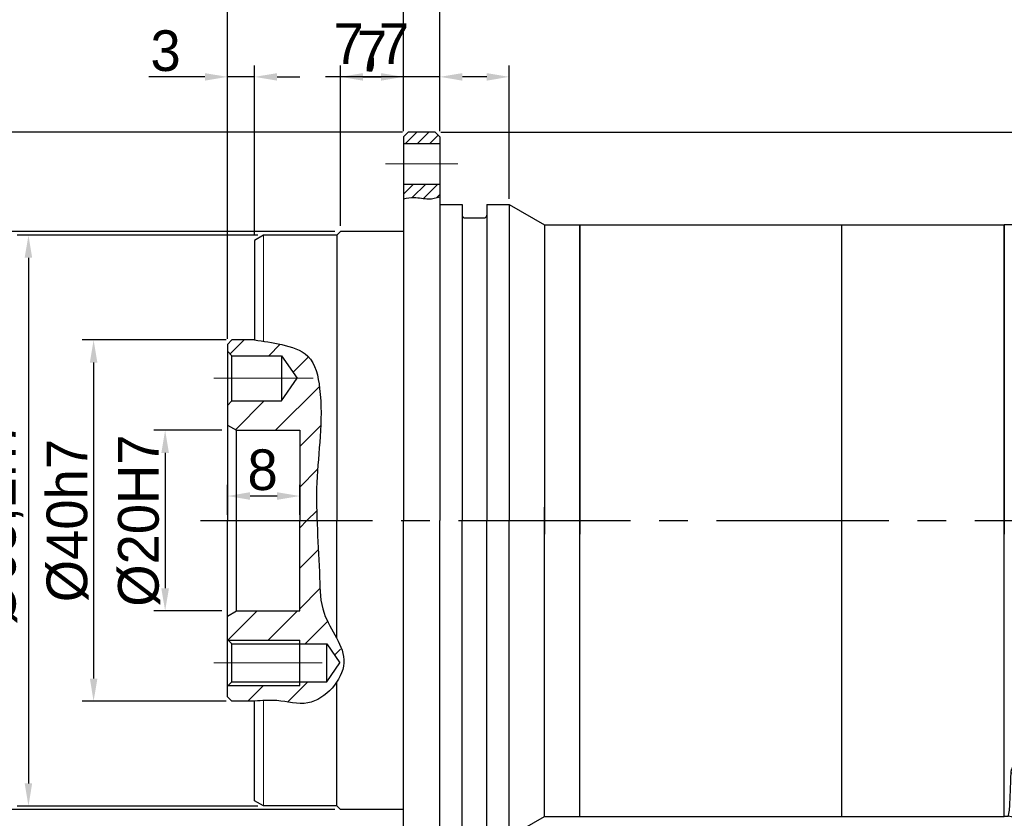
# Model space of a CAD drawing. Header units: millimetres. Extents: x 1376 to 1898, y 996 to 1363.
# Tile 10 of 13: x 1558 to 1667, y 1200 to 1288. Entities that reach past the tile are written whole.
import ezdxf

# ---------------------------------------------------------------- set-up
doc = ezdxf.new("R2010")
doc.units = ezdxf.units.MM
doc.header["$PDSIZE"] = -5
doc.linetypes.add('CENTER2', pattern=[28.575, 19.05, -3.175, 3.175, -3.175])
doc.linetypes.add('点画线', pattern=[18, 12, -2, 2, -2])
doc.layers.get('0').update_dxf_attribs({"lineweight": 18})
doc.layers.get('Defpoints').update_dxf_attribs({"lineweight": 18})
doc.layers.add('3中心线层', color=1, linetype='CENTER2')
for name, color, linetype, lineweight in [('7中心线层', 7, '点画线', 18), ('尺寸线', 7, 'Continuous', 18), ('尺寸线层', 3, 'Continuous', 18), ('标注线', 7, 'Continuous', 20), ('粗实线', 7, 'Continuous', 50), ('细实线', 7, 'Continuous', 18)]:
    doc.layers.add(name, color=color, linetype=linetype, lineweight=lineweight)
doc.styles.add('工程字', font='txt')
doc.dimstyles.new('副本 ISO-25', dxfattribs={"dimtxt": 4.5, "dimasz": 2.5, "dimexe": 1.25, "dimexo": 0.625, "dimtad": 1, "dimtxsty": '工程字', "dimcen": 2.5, "dimdle": 5, "dimadec": 0, "dimazin": 0, "dimtfac": 1, "dimtmove": 0, "dimatfit": 3, "dimfxl": 1, "dimtolj": 1, "dimarcsym": 0})
pattern_1 = [(45, (5.5422, 2.7197), (-2.245064, 2.245064), [])]

# ---------------------------------------------------------------- blocks, each defined once
blk = doc.blocks.new('*D72')
at = {"layer": 'Defpoints', "color": 0}
for p in [(1600.82, 1281.69), (1600.82, 1275.06), (1593.82, 1264.56)]:
    blk.add_point(p, dxfattribs=at)
at = {"layer": '尺寸线层', "color": 0, "lineweight": -2}
for p, q in [((1593.82, 1265.19), (1593.82, 1282.94)), ((1600.82, 1275.69), (1600.82, 1282.94)), ((1596.32, 1281.69), (1598.32, 1281.69))]:
    blk.add_line(p, q, dxfattribs=at)
at = {"layer": '尺寸线层', "color": 0}
for points in [[(1596.32, 1282.1), (1596.32, 1281.27), (1593.82, 1281.69)], [(1598.32, 1281.27), (1598.32, 1282.1), (1600.82, 1281.69)]]:
    blk.add_solid(points, dxfattribs=at)
at = {"layer": '尺寸线层', "color": 0, "insert": (1597.32, 1284.56), "char_height": 4.5, "attachment_point": 5, "style": '工程字'}
blk.add_mtext('\\A1;7', dxfattribs=at)
blk = doc.blocks.new('*D73')
at = {"layer": 'Defpoints', "color": 0}
for p in [(1581.32, 1281.69), (1584.32, 1263.59), (1581.32, 1252.06)]:
    blk.add_point(p, dxfattribs=at)
at = {"layer": '尺寸线层', "color": 0, "lineweight": -2}
for p, q in [((1581.32, 1252.69), (1581.32, 1282.94)), ((1584.32, 1264.21), (1584.32, 1282.94)), ((1578.82, 1281.69), (1572.63, 1281.69)), ((1584.32, 1281.69), (1581.32, 1281.69)), ((1586.82, 1281.69), (1589.32, 1281.69))]:
    blk.add_line(p, q, dxfattribs=at)
at = {"layer": '尺寸线层', "color": 0}
for points in [[(1578.82, 1281.27), (1578.82, 1282.1), (1581.32, 1281.69)], [(1586.82, 1282.1), (1586.82, 1281.27), (1584.32, 1281.69)]]:
    blk.add_solid(points, dxfattribs=at)
at = {"layer": '尺寸线层', "color": 0, "insert": (1574.47, 1284.56), "char_height": 4.5, "attachment_point": 5, "style": '工程字'}
blk.add_mtext('\\A1;3', dxfattribs=at)
blk = doc.blocks.new('*D74')
at = {"layer": 'Defpoints', "color": 0}
for p in [(1604.82, 1281.69), (1604.82, 1275.06), (1612.52, 1267.56)]:
    blk.add_point(p, dxfattribs=at)
at = {"layer": '尺寸线层', "color": 0, "lineweight": -2}
for p, q in [((1604.82, 1275.69), (1604.82, 1282.94)), ((1612.52, 1268.19), (1612.52, 1282.94)), ((1604.82, 1281.69), (1592.19, 1281.69)), ((1610.02, 1281.69), (1607.32, 1281.69))]:
    blk.add_line(p, q, dxfattribs=at)
at = {"layer": '尺寸线层', "color": 0}
for points in [[(1607.32, 1282.1), (1607.32, 1281.27), (1604.82, 1281.69)], [(1610.02, 1281.27), (1610.02, 1282.1), (1612.52, 1281.69)]]:
    blk.add_solid(points, dxfattribs=at)
at = {"layer": '尺寸线层', "color": 0, "insert": (1597.25, 1284.94), "char_height": 4.5, "attachment_point": 5, "style": '工程字'}
blk.add_mtext('\\A1;7,7', dxfattribs=at)
blk = doc.blocks.new('*D75')
at = {"layer": 'Defpoints', "color": 0}
for p in [(1600.82, 1291.69), (1600.82, 1275.06), (1604.82, 1275.06)]:
    blk.add_point(p, dxfattribs=at)
at = {"layer": '尺寸线层', "color": 0, "lineweight": -2}
for p, q in [((1600.82, 1275.69), (1600.82, 1292.94)), ((1604.82, 1275.69), (1604.82, 1292.94)), ((1598.32, 1291.69), (1595.82, 1291.69)), ((1604.82, 1291.69), (1600.82, 1291.69)), ((1607.32, 1291.69), (1609.82, 1291.69))]:
    blk.add_line(p, q, dxfattribs=at)
at = {"layer": '尺寸线层', "color": 0}
for points in [[(1598.32, 1291.27), (1598.32, 1292.11), (1600.82, 1291.69)], [(1607.32, 1292.11), (1607.32, 1291.27), (1604.82, 1291.69)]]:
    blk.add_solid(points, dxfattribs=at)
at = {"layer": '尺寸线层', "color": 0, "insert": (1602.82, 1294.57), "char_height": 4.5, "attachment_point": 5, "style": '工程字'}
blk.add_mtext('\\A1;4', dxfattribs=at)
blk = doc.blocks.new('*D76')
at = {"layer": 'Defpoints', "color": 0}
for p in [(1581.32, 1291.69), (1600.82, 1275.06), (1581.32, 1252.06)]:
    blk.add_point(p, dxfattribs=at)
at = {"layer": '尺寸线层', "color": 0, "lineweight": -2}
for p, q in [((1581.32, 1252.69), (1581.32, 1292.94)), ((1600.82, 1275.69), (1600.82, 1292.94)), ((1598.32, 1291.69), (1583.82, 1291.69))]:
    blk.add_line(p, q, dxfattribs=at)
at = {"layer": '尺寸线层', "color": 0}
for points in [[(1583.82, 1292.11), (1583.82, 1291.27), (1581.32, 1291.69)], [(1598.32, 1291.27), (1598.32, 1292.11), (1600.82, 1291.69)]]:
    blk.add_solid(points, dxfattribs=at)
at = {"layer": '尺寸线层', "color": 0, "insert": (1591.07, 1294.94), "char_height": 4.5, "attachment_point": 5, "style": '工程字'}
blk.add_mtext('\\A1;19,5', dxfattribs=at)
blk = doc.blocks.new('*D77')
at = {"layer": 'Defpoints', "color": 0}
for p in [(1604.32, 1275.56), (1758.48, 1275.56), (1728.82, 1155.06)]:
    blk.add_point(p, dxfattribs=at)
at = {"layer": '尺寸线层', "color": 0, "lineweight": -2}
for p, q in [((1604.94, 1275.56), (1759.73, 1275.56)), ((1758.48, 1157.56), (1758.48, 1273.06)), ((1729.44, 1155.06), (1759.73, 1155.06))]:
    blk.add_line(p, q, dxfattribs=at)
at = {"layer": '尺寸线层', "color": 0}
for points in [[(1758.9, 1273.06), (1758.06, 1273.06), (1758.48, 1275.56)], [(1758.06, 1157.56), (1758.9, 1157.56), (1758.48, 1155.06)]]:
    blk.add_solid(points, dxfattribs=at)
at = {"layer": '尺寸线层', "color": 0, "insert": (1755.23, 1211.06), "char_height": 4.5, "attachment_point": 5, "rotation": 90, "style": '工程字'}
blk.add_mtext('\\A1;120,5', dxfattribs=at)
blk = doc.blocks.new('*D79')
at = {"layer": 'Defpoints', "color": 0}
for p in [(1604.82, 1291.69), (1604.82, 1275.06), (1699.32, 1232.56)]:
    blk.add_point(p, dxfattribs=at)
at = {"layer": '尺寸线层', "color": 0, "lineweight": -2}
for p, q in [((1604.82, 1275.69), (1604.82, 1292.94)), ((1699.32, 1233.19), (1699.32, 1292.94)), ((1696.82, 1291.69), (1607.32, 1291.69))]:
    blk.add_line(p, q, dxfattribs=at)
at = {"layer": '尺寸线层', "color": 0}
for points in [[(1607.32, 1292.11), (1607.32, 1291.27), (1604.82, 1291.69)], [(1696.82, 1291.27), (1696.82, 1292.11), (1699.32, 1291.69)]]:
    blk.add_solid(points, dxfattribs=at)
at = {"layer": '尺寸线层', "color": 0, "insert": (1652.07, 1294.94), "char_height": 4.5, "attachment_point": 5, "style": '工程字'}
blk.add_mtext('\\A1;94,5', dxfattribs=at)
blk = doc.blocks.new('*D80')
at = {"layer": 'Defpoints', "color": 0}
for p in [(1581.32, 1300.08), (1581.32, 1252.06), (1729.32, 1212.03)]:
    blk.add_point(p, dxfattribs=at)
at = {"layer": '尺寸线层', "color": 0, "lineweight": -2}
for p, q in [((1581.32, 1252.69), (1581.32, 1301.33)), ((1729.32, 1212.66), (1729.32, 1301.33)), ((1726.82, 1300.08), (1583.82, 1300.08))]:
    blk.add_line(p, q, dxfattribs=at)
at = {"layer": '尺寸线层', "color": 0}
for points in [[(1583.82, 1300.49), (1583.82, 1299.66), (1581.32, 1300.08)], [(1726.82, 1299.66), (1726.82, 1300.49), (1729.32, 1300.08)]]:
    blk.add_solid(points, dxfattribs=at)
at = {"layer": '尺寸线层', "color": 0, "insert": (1655.32, 1302.95), "char_height": 4.5, "attachment_point": 5, "style": '工程字'}
blk.add_mtext('\\A1;148', dxfattribs=at)
blk = doc.blocks.new('*D85')
at = {"layer": 'Defpoints', "color": 0}
for p in [(1581.32, 1242.56), (1574.42, 1222.56), (1581.32, 1222.56)]:
    blk.add_point(p, dxfattribs=at)
at = {"layer": '尺寸线层', "color": 0, "lineweight": -2}
for p, q in [((1580.69, 1242.56), (1573.17, 1242.56)), ((1574.42, 1240.06), (1574.42, 1225.06)), ((1580.69, 1222.56), (1573.17, 1222.56))]:
    blk.add_line(p, q, dxfattribs=at)
at = {"layer": '尺寸线层', "color": 0}
for points in [[(1574.84, 1240.06), (1574, 1240.06), (1574.42, 1242.56)], [(1574, 1225.06), (1574.84, 1225.06), (1574.42, 1222.56)]]:
    blk.add_solid(points, dxfattribs=at)
at = {"layer": '尺寸线层', "color": 0, "insert": (1571.54, 1232.56), "char_height": 4.5, "attachment_point": 5, "rotation": 90, "style": '工程字'}
blk.add_mtext('\\A1;%%C20H7', dxfattribs=at)
blk = doc.blocks.new('*D86')
at = {"layer": 'Defpoints', "color": 0}
for p in [(1581.32, 1235.28), (1581.32, 1232.56), (1589.32, 1232.56)]:
    blk.add_point(p, dxfattribs=at)
at = {"layer": '尺寸线层', "color": 0, "lineweight": -2}
for p, q in [((1581.32, 1233.19), (1581.32, 1236.53)), ((1589.32, 1233.19), (1589.32, 1236.53)), ((1586.82, 1235.28), (1583.82, 1235.28))]:
    blk.add_line(p, q, dxfattribs=at)
at = {"layer": '尺寸线层', "color": 0}
for points in [[(1583.82, 1235.7), (1583.82, 1234.86), (1581.32, 1235.28)], [(1586.82, 1234.86), (1586.82, 1235.7), (1589.32, 1235.28)]]:
    blk.add_solid(points, dxfattribs=at)
at = {"layer": '尺寸线层', "color": 0, "insert": (1585.21, 1238.16), "char_height": 4.5, "attachment_point": 5, "style": '工程字'}
blk.add_mtext('\\A1;8', dxfattribs=at)
blk = doc.blocks.new('*D87')
at = {"layer": 'Defpoints', "color": 0}
for p in [(1581.82, 1252.56), (1566.5, 1212.56), (1581.82, 1212.56)]:
    blk.add_point(p, dxfattribs=at)
at = {"layer": '尺寸线层', "color": 0, "lineweight": -2}
for p, q in [((1581.19, 1252.56), (1565.25, 1252.56)), ((1566.5, 1250.06), (1566.5, 1215.06)), ((1581.19, 1212.56), (1565.25, 1212.56))]:
    blk.add_line(p, q, dxfattribs=at)
at = {"layer": '尺寸线层', "color": 0}
for points in [[(1566.92, 1250.06), (1566.09, 1250.06), (1566.5, 1252.56)], [(1566.09, 1215.06), (1566.92, 1215.06), (1566.5, 1212.56)]]:
    blk.add_solid(points, dxfattribs=at)
at = {"layer": '尺寸线层', "color": 0, "insert": (1563.63, 1232.56), "char_height": 4.5, "attachment_point": 5, "rotation": 90, "style": '工程字'}
blk.add_mtext('\\A1;%%C40h7', dxfattribs=at)
blk = doc.blocks.new('*D88')
at = {"layer": 'Defpoints', "color": 0}
for p in [(1593.82, 1264.56), (1551.25, 1200.56), (1593.82, 1200.56)]:
    blk.add_point(p, dxfattribs=at)
at = {"layer": '尺寸线层', "color": 0, "lineweight": -2}
for p, q in [((1593.19, 1264.56), (1550, 1264.56)), ((1551.25, 1262.06), (1551.25, 1203.06)), ((1593.19, 1200.56), (1550, 1200.56))]:
    blk.add_line(p, q, dxfattribs=at)
at = {"layer": '尺寸线层', "color": 0}
for points in [[(1551.66, 1262.06), (1550.83, 1262.06), (1551.25, 1264.56)], [(1550.83, 1203.06), (1551.66, 1203.06), (1551.25, 1200.56)]]:
    blk.add_solid(points, dxfattribs=at)
at = {"layer": '尺寸线层', "color": 0, "insert": (1548.37, 1232.56), "char_height": 4.5, "attachment_point": 5, "rotation": 90, "style": '工程字'}
blk.add_mtext('\\A1;%%C64h7', dxfattribs=at)
blk = doc.blocks.new('*D89')
at = {"layer": 'Defpoints', "color": 0}
for p in [(1543.82, 1275.56), (1601.32, 1275.56), (1601.32, 1189.56)]:
    blk.add_point(p, dxfattribs=at)
at = {"layer": '尺寸线层', "color": 0, "lineweight": -2}
for p, q in [((1600.69, 1275.56), (1542.57, 1275.56)), ((1543.82, 1192.06), (1543.82, 1273.06)), ((1600.69, 1189.56), (1542.57, 1189.56))]:
    blk.add_line(p, q, dxfattribs=at)
at = {"layer": '尺寸线层', "color": 0}
for points in [[(1544.24, 1273.06), (1543.41, 1273.06), (1543.82, 1275.56)], [(1543.41, 1192.06), (1544.24, 1192.06), (1543.82, 1189.56)]]:
    blk.add_solid(points, dxfattribs=at)
at = {"layer": '尺寸线层', "color": 0, "insert": (1540.95, 1232.19), "char_height": 4.5, "attachment_point": 5, "rotation": 90, "style": '工程字'}
blk.add_mtext('\\A1;%%C86', dxfattribs=at)
blk = doc.blocks.new('*D90')
at = {"layer": 'Defpoints', "color": 0}
for p in [(1585.32, 1264.16), (1559.29, 1200.96), (1585.32, 1200.96)]:
    blk.add_point(p, dxfattribs=at)
at = {"layer": '尺寸线层', "color": 0, "lineweight": -2}
for p, q in [((1584.69, 1264.16), (1558.04, 1264.16)), ((1559.29, 1261.66), (1559.29, 1203.46)), ((1584.69, 1200.96), (1558.04, 1200.96))]:
    blk.add_line(p, q, dxfattribs=at)
at = {"layer": '尺寸线层', "color": 0}
for points in [[(1559.7, 1261.66), (1558.87, 1261.66), (1559.29, 1264.16)], [(1558.87, 1203.46), (1559.7, 1203.46), (1559.29, 1200.96)]]:
    blk.add_solid(points, dxfattribs=at)
at = {"layer": '尺寸线层', "color": 0, "insert": (1556.04, 1232.56), "char_height": 4.5, "attachment_point": 5, "rotation": 90, "style": '工程字'}
blk.add_mtext('\\A1;%%C63,2h7', dxfattribs=at)
blk = doc.blocks.new('D64')
at = {"linetype": 'Continuous', "lineweight": 30}
for p, q in [((25.36, 62.28), (6.49, 62.28)), ((5.5, 62.01), (3.83, 61.04)), ((2.83, 60.78), (-2.64, 60.78)), ((-2.64, 28.03), (-2.64, 60.78)), ((26.36, 49.53), (26.36, 53.03)), ((29.36, 49.03), (26.86, 49.03)), ((-2.64, -4.72), (-2.64, 28.03)), ((50.36, 9), (50.36, 28.03)), ((50.86, 8.5), (58.36, 8.5)), ((59.36, -8.47), (59.36, 7.5)), ((-2.64, -4.72), (-2.2, -4.72)), ((-0.64, -8.47), (-0.64, -6.47)), ((-0.32, -8.47), (-0.64, -8.47)), ((0, -8.47), (-0.32, -8.47)), ((10.84, -8.47), (0, -8.47)), ((11.9, -8.47), (10.84, -8.47)), ((46.83, -8.47), (11.9, -8.47)), ((47.88, -8.47), (46.83, -8.47)), ((58.73, -8.47), (47.88, -8.47)), ((59.05, -8.47), (58.73, -8.47)), ((59.36, -8.47), (59.05, -8.47))]:
    blk.add_line(p, q, dxfattribs=at)
at = {"linetype": 'Continuous', "lineweight": 25}
for p, q in [((6.49, 7.58), (6.49, 62.28)), ((26.36, 61.03), (26.36, 61.28)), ((2.83, 60.78), (2.83, 5.7)), ((25.99, 15.22), (25.99, 28.03)), ((11.9, 11.93), (24.85, 11.93)), ((11.9, 11), (11.9, 11.93)), ((11.9, 11), (24.86, 11)), ((11.9, -8.47), (11.9, 11)), ((24.86, 11), (25.86, 11)), ((25.86, 11), (25.86, 8.99)), ((25.99, 9.12), (25.99, 11.83)), ((10.84, 9.91), (10.84, -8.47)), ((25.86, 8.99), (25.99, 9.12)), ((26.99, 8.12), (26.86, 7.99)), ((26.86, 7.99), (46.83, 7.99)), ((29.36, 8.12), (26.99, 8.12)), ((29.36, 8.12), (29.36, 8.62)), ((46.83, 6.99), (46.83, 7.99)), ((58.05, 8.18), (58.36, 8.5)), ((46.83, 6.99), (46.83, -8.47)), ((47.88, 6.99), (47.88, -8.47)), ((59.36, 7.5), (59.05, 7.18)), ((59.05, -1.12), (59.05, 7.18)), ((0, 0), (0, -8.47)), ((-0.32, -1.39), (-0.32, -8.47)), ((59.05, -8.47), (59.05, -1.12))]:
    blk.add_line(p, q, dxfattribs=at)
at = {"linetype": 'Continuous', "lineweight": 25, "flags": 128}
for points in [[(24.85, 11.93), (25.04, 11.94), (25.23, 11.97), (25.4, 12.01), (25.55, 12.07), (25.68, 12.14), (25.77, 12.22), (25.83, 12.31), (25.85, 12.4)], [(47.88, 6.99), (47.87, 7.19), (47.84, 7.37), (47.79, 7.54), (47.73, 7.7), (47.65, 7.82), (47.56, 7.91), (47.46, 7.97), (47.35, 7.99)]]:
    blk.add_lwpolyline(points, dxfattribs=at)
at = {"linetype": 'Continuous', "lineweight": 30}
for centre, radius, start, end in [((6.49, 60.29), 1.99, 90, 120), ((2.83, 62.76), 1.99, 270, 299.9873), ((29.36, 28.03), 21, 0, 90)]:
    blk.add_arc(centre, radius, start, end, dxfattribs=at)
at = {"linetype": 'Continuous', "lineweight": 25}
blk.add_arc((58.05, 7.18), 1, 0.0209, 89.9797, dxfattribs=at)
at = {"linetype": 'Continuous', "lineweight": 30}
for centre, major_axis, ratio, start_param, end_param in [((26.36, 57.03), (0, 4), 0.017455, 0, 3.141593), ((58.36, 7.5), (0.707, 0.707), 0.999695, 5.497939, 7.068431)]:
    blk.add_ellipse(centre, major_axis=major_axis, ratio=ratio, start_param=start_param, end_param=end_param, dxfattribs=at)
at = {"linetype": 'Continuous', "lineweight": 25}
for centre, major_axis, start_param, end_param in [((26.36, 28.03), (0, 21.5), 0.000406, 1.570796), ((25.93, 13.53), (0, 4), 5.149766, 10.558197), ((25.81, 11), (0, 2.99), 4.712389, 5.201566), ((29.36, 8.5), (21.5, 0), 4.712389, 6.282779), ((46.83, 8.01), (0.988, 0), 4.712389, 5.269966), ((29.36, 8.5), (34, 0), 5.269966, 5.707865), ((57.06, 8.18), (0.988, 0), 5.706902, 6.266003)]:
    blk.add_ellipse(centre, major_axis=major_axis, ratio=0.017455, start_param=start_param, end_param=end_param, dxfattribs=at)
blk.add_ellipse((25.93, 42.53), major_axis=(0, 4), ratio=0.017455, dxfattribs=at)
at = {"linetype": 'Continuous', "lineweight": 30}
for points, knots in [([(25.36, 62.28), (25.4, 62.27), (25.47, 62.27), (25.57, 62.26), (25.68, 62.23), (25.79, 62.18), (25.89, 62.13), (25.98, 62.06), (26.09, 61.97), (26.2, 61.84), (26.29, 61.67), (26.35, 61.48), (26.36, 61.34), (26.36, 61.28)], [0, 0, 0, 0, 0.065607, 0.133699, 0.204011, 0.276206, 0.349882, 0.42458, 0.499802, 0.61623, 0.740498, 0.8696, 1, 1, 1, 1]), ([(26.86, 49.03), (26.84, 49.03), (26.79, 49.03), (26.73, 49.04), (26.67, 49.06), (26.62, 49.09), (26.58, 49.11), (26.55, 49.13), (26.53, 49.15), (26.52, 49.16), (26.48, 49.2), (26.42, 49.28), (26.37, 49.4), (26.37, 49.48), (26.36, 49.53)], [0, 0, 0, 0, 0.093918, 0.181291, 0.260181, 0.329119, 0.387102, 0.43352, 0.46805, 0.490553, 0.500987, 0.673892, 0.841975, 1, 1, 1, 1]), ([(50.86, 8.5), (50.84, 8.5), (50.8, 8.5), (50.74, 8.51), (50.68, 8.53), (50.62, 8.56), (50.56, 8.6), (50.5, 8.65), (50.4, 8.77), (50.38, 8.9), (50.36, 9)], [0, 0, 0, 0, 0.077913, 0.1589, 0.242459, 0.327974, 0.414729, 0.501941, 0.643652, 1, 1, 1, 1]), ([(-0.91, -5.46), (-1.04, -5.24), (-1.23, -5.05), (-1.69, -4.79), (-1.95, -4.72), (-2.2, -4.72)], [0, 0, 0, 0, 0.5, 0.5, 1, 1, 1, 1]), ([(-0.64, -6.47), (-0.64, -6.31), (-0.66, -6.14), (-0.75, -5.79), (-0.82, -5.62), (-0.91, -5.46)], [0, 0, 0, 0, 0.5, 0.5, 1, 1, 1, 1])]:
    blk.add_open_spline(points, degree=3, knots=knots, dxfattribs=at)
at = {"linetype": 'Continuous', "lineweight": 25}
for points, knots in [([(3.83, 5.89), (3.83, 8.24), (3.83, 10.9), (3.83, 16.62), (3.83, 19.68), (3.83, 25.95), (3.83, 29.15), (3.83, 35.44), (3.83, 38.53), (3.83, 44.33), (3.83, 47.04), (3.83, 51.87), (3.83, 53.98), (3.83, 57.44), (3.83, 58.78), (3.83, 60.58), (3.83, 61.04), (3.83, 61.04)], [0, 0, 0, 0, 0.125, 0.125, 0.25, 0.25, 0.375, 0.375, 0.5, 0.5, 0.625, 0.625, 0.75, 0.75, 0.875, 0.875, 1, 1, 1, 1]), ([(5.5, 62.01), (5.5, 62.01), (5.5, 62.01), (5.5, 61.99), (5.5, 61.97), (5.5, 61.93), (5.5, 61.89), (5.5, 61.83), (5.5, 61.77), (5.5, 61.69), (5.5, 61.61), (5.5, 61.51), (5.5, 61.41), (5.5, 61.29), (5.5, 61.17), (5.5, 61.03), (5.5, 60.89), (5.5, 60.74), (5.5, 60.57), (5.5, 60.4), (5.5, 60.22), (5.5, 60.03), (5.5, 59.82), (5.5, 59.61), (5.5, 59.39), (5.5, 59.16), (5.5, 58.93), (5.5, 58.68), (5.5, 58.42), (5.5, 58.16), (5.5, 57.88), (5.5, 57.6), (5.5, 57.31), (5.5, 57.01), (5.5, 56.7), (5.5, 56.38), (5.5, 56.05), (5.5, 55.72), (5.5, 55.38), (5.5, 55.03), (5.5, 54.67), (5.5, 54.3), (5.5, 53.93), (5.5, 53.54), (5.5, 53.16), (5.5, 52.76), (5.5, 52.35), (5.5, 51.94), (5.5, 51.53), (5.5, 51.1), (5.5, 50.67), (5.5, 50.23), (5.5, 49.78), (5.5, 49.33), (5.5, 48.88), (5.5, 48.41), (5.5, 47.94), (5.5, 47.47), (5.5, 46.98), (5.5, 46.5), (5.5, 46), (5.5, 45.51), (5.5, 45), (5.5, 44.49), (5.5, 43.98), (5.5, 43.46), (5.5, 42.94), (5.5, 42.26), (5.5, 41.41), (5.5, 40.39), (5.5, 39.36), (5.5, 38.32), (5.5, 37.26), (5.5, 36.2), (5.5, 35.13), (5.5, 34.05), (5.5, 32.96), (5.5, 31.87), (5.5, 30.77), (5.5, 29.67), (5.5, 28.57), (5.5, 27.47), (5.5, 26.37), (5.5, 25.27), (5.5, 24.18), (5.5, 23.09), (5.5, 22), (5.5, 20.92), (5.5, 19.85), (5.5, 18.78), (5.5, 17.73), (5.5, 16.69), (5.5, 15.65), (5.5, 14.63), (5.5, 13.63), (5.5, 12.64), (5.5, 11.67), (5.5, 10.71), (5.5, 9.77), (5.5, 8.85), (5.5, 7.96), (5.5, 7.08), (5.5, 6.51), (5.5, 6.23)], [0, 0, 0, 0, 0.007576, 0.015152, 0.022728, 0.030304, 0.037879, 0.045455, 0.053031, 0.060607, 0.068183, 0.075759, 0.083335, 0.090911, 0.098486, 0.106062, 0.113638, 0.121214, 0.12879, 0.136366, 0.143942, 0.151518, 0.159093, 0.166669, 0.174245, 0.181821, 0.189397, 0.196973, 0.204549, 0.212125, 0.2197, 0.227276, 0.234852, 0.242428, 0.250004, 0.25758, 0.265156, 0.272732, 0.280307, 0.287883, 0.295459, 0.303035, 0.310611, 0.318187, 0.325763, 0.333339, 0.340914, 0.34849, 0.356066, 0.363642, 0.371218, 0.378794, 0.38637, 0.393946, 0.401521, 0.409097, 0.416673, 0.424249, 0.431825, 0.439401, 0.446977, 0.454553, 0.462128, 0.469704, 0.47728, 0.484856, 0.492432, 0.500008, 0.514293, 0.528579, 0.542864, 0.55715, 0.571435, 0.585721, 0.600006, 0.614292, 0.628577, 0.642863, 0.657148, 0.671434, 0.685719, 0.700005, 0.71429, 0.728576, 0.742861, 0.757147, 0.771432, 0.785718, 0.800003, 0.814289, 0.828574, 0.84286, 0.857145, 0.871431, 0.885716, 0.900002, 0.914287, 0.928573, 0.942858, 0.957144, 0.971429, 0.985715, 1, 1, 1, 1]), ([(26.36, 61.28), (26.36, 61.28), (26.35, 61.27), (26.35, 61.26), (26.34, 61.24), (26.33, 61.21), (26.32, 61.17), (26.31, 61.12), (26.3, 61.07), (26.28, 60.94), (26.25, 60.68), (26.22, 60.21), (26.18, 59.59), (26.13, 58.61), (26.08, 57.05), (26.01, 54.7), (25.96, 51.91), (25.91, 48.73), (25.87, 45.2), (25.83, 41.39), (25.81, 37.35), (25.79, 33.16), (25.78, 28.89), (25.78, 25.32), (25.79, 22.49), (25.8, 20.39), (25.81, 18.32), (25.82, 16.63), (25.83, 15.3), (25.84, 14.32), (25.84, 13.35), (25.85, 12.72), (25.85, 12.4)], [0, 0, 0, 0, 0.007823, 0.01564, 0.023454, 0.031265, 0.039077, 0.046892, 0.05471, 0.062535, 0.093793, 0.125059, 0.156317, 0.187583, 0.250074, 0.312564, 0.375052, 0.437539, 0.500025, 0.56251, 0.624994, 0.687477, 0.74996, 0.812443, 0.843697, 0.874959, 0.906213, 0.937475, 0.953113, 0.968735, 0.984359, 1, 1, 1, 1]), ([(25.99, 15.22), (25.99, 15.18), (25.99, 15.09), (26, 14.96), (26.02, 14.82), (26.04, 14.68), (26.06, 14.54), (26.1, 14.29), (26.15, 13.95), (26.18, 13.52), (26.15, 13.09), (26.09, 12.71), (26.04, 12.37), (26, 12.1), (25.99, 11.92), (25.99, 11.83)], [0, 0, 0, 0, 0.040755, 0.081897, 0.123461, 0.165483, 0.207997, 0.251035, 0.383966, 0.501369, 0.618401, 0.750462, 0.835256, 0.918346, 1, 1, 1, 1]), ([(6.49, 7.58), (6.64, 7.72), (6.92, 8.01), (7.36, 8.45), (7.82, 8.9), (8.29, 9.38), (8.78, 9.87), (9.28, 10.38), (9.62, 10.73), (9.79, 10.9)], [0, 0, 0, 0, 0.130778, 0.265579, 0.404405, 0.547258, 0.69414, 0.845054, 1, 1, 1, 1]), ([(9.79, 10.9), (9.84, 10.95), (9.93, 11.05), (10.09, 11.18), (10.24, 11.31), (10.39, 11.42), (10.55, 11.52), (10.73, 11.63), (10.94, 11.73), (11.18, 11.82), (11.42, 11.88), (11.66, 11.92), (11.82, 11.93), (11.9, 11.93)], [0, 0, 0, 0, 0.089644, 0.176213, 0.259904, 0.340931, 0.419533, 0.495971, 0.603505, 0.706475, 0.806024, 0.903416, 1, 1, 1, 1]), ([(9.79, 10.9), (9.98, 10.77), (10.17, 10.61), (10.54, 10.27), (10.7, 10.09), (10.84, 9.91)], [0, 0, 0, 0, 0.5, 0.5, 1, 1, 1, 1]), ([(11.9, 11), (11.88, 11), (11.83, 11), (11.77, 10.98), (11.7, 10.96), (11.63, 10.93), (11.57, 10.89), (11.5, 10.85), (11.43, 10.79), (11.37, 10.73), (11.27, 10.62), (11.14, 10.45), (10.98, 10.2), (10.89, 10.01), (10.84, 9.91)], [0, 0, 0, 0, 0.040766, 0.082342, 0.125323, 0.170248, 0.217591, 0.267757, 0.321087, 0.377865, 0.438325, 0.59803, 0.784876, 1, 1, 1, 1]), ([(10.84, 9.91), (10.69, 9.73), (10.39, 9.39), (9.93, 8.87), (9.48, 8.37), (9.04, 7.86), (8.6, 7.37), (8.16, 6.88), (7.87, 6.55), (7.72, 6.39)], [0, 0, 0, 0, 0.144654, 0.288698, 0.432138, 0.574981, 0.717234, 0.858905, 1, 1, 1, 1]), ([(25.86, 8.99), (25.86, 8.96), (25.86, 8.89), (25.88, 8.8), (25.9, 8.7), (25.93, 8.61), (25.97, 8.52), (26.02, 8.43), (26.08, 8.36), (26.15, 8.28), (26.22, 8.22), (26.3, 8.16), (26.39, 8.11), (26.47, 8.07), (26.57, 8.03), (26.66, 8.01), (26.76, 7.99), (26.82, 7.99), (26.86, 7.99)], [0, 0, 0, 0, 0.062521, 0.125033, 0.187539, 0.250038, 0.312533, 0.375024, 0.437512, 0.5, 0.562488, 0.624976, 0.687467, 0.749962, 0.812461, 0.874967, 0.937479, 1, 1, 1, 1]), ([(26.99, 8.12), (26.73, 8.12), (26.47, 8.23), (26.1, 8.6), (25.99, 8.86), (25.99, 9.12)], [0, 0, 0, 0, 0.5, 0.5, 1, 1, 1, 1]), ([(6.49, 7.58), (6.72, 7.44), (6.96, 7.26), (7.39, 6.84), (7.58, 6.61), (7.72, 6.39)], [0, 0, 0, 0, 0.5, 0.5, 1, 1, 1, 1]), ([(-1.29, 1.32), (-1.2, 1.42), (-1.01, 1.62), (-0.71, 1.93), (-0.4, 2.26), (-0.08, 2.59), (0.25, 2.94), (0.59, 3.3), (0.94, 3.67), (1.3, 4.05), (1.67, 4.45), (2.05, 4.85), (2.43, 5.27), (2.7, 5.56), (2.83, 5.7)], [0, 0, 0, 0, 0.075346, 0.152128, 0.230351, 0.31002, 0.391142, 0.473719, 0.557757, 0.64326, 0.730232, 0.818677, 0.908599, 1, 1, 1, 1]), ([(2.83, 5.7), (2.87, 5.72), (2.96, 5.74), (3.1, 5.78), (3.26, 5.82), (3.44, 5.85), (3.63, 5.88), (3.76, 5.88), (3.83, 5.89)], [0, 0, 0, 0, 0.114429, 0.249717, 0.405886, 0.582962, 0.780983, 1, 1, 1, 1]), ([(2.83, 5.7), (2.87, 5.69), (2.94, 5.66), (3.03, 5.61), (3.12, 5.56), (3.2, 5.52), (3.27, 5.47), (3.33, 5.43), (3.38, 5.39), (3.47, 5.32), (3.6, 5.21), (3.76, 5.05), (3.84, 4.94), (3.88, 4.88)], [0, 0, 0, 0, 0.087363, 0.168399, 0.242661, 0.30982, 0.36965, 0.42201, 0.466822, 0.504056, 0.673059, 0.83898, 1, 1, 1, 1]), ([(3.83, 5.89), (3.96, 5.92), (4.23, 5.98), (4.65, 6.07), (5.07, 6.15), (5.36, 6.2), (5.5, 6.23)], [0, 0, 0, 0, 0.251554, 0.502005, 0.751451, 1, 1, 1, 1]), ([(3.83, 5.89), (3.86, 5.74), (3.88, 5.58), (3.9, 5.24), (3.9, 5.06), (3.88, 4.88)], [0, 0, 0, 0, 0.5, 0.5, 1, 1, 1, 1]), ([(5.5, 6.23), (5.59, 6.07), (5.67, 5.89), (5.78, 5.51), (5.82, 5.31), (5.84, 5.12)], [0, 0, 0, 0, 0.5, 0.5, 1, 1, 1, 1]), ([(7.72, 6.39), (7.66, 6.33), (7.55, 6.2), (7.34, 5.99), (7.15, 5.82), (6.97, 5.68), (6.8, 5.55), (6.59, 5.41), (6.34, 5.28), (6.09, 5.18), (5.92, 5.14), (5.84, 5.12)], [0, 0, 0, 0, 0.107061, 0.210621, 0.356254, 0.427351, 0.502144, 0.633578, 0.759733, 0.881532, 1, 1, 1, 1]), ([(3.93, 4.63), (3.81, 4.49), (3.57, 4.2), (3.22, 3.78), (2.87, 3.36), (2.53, 2.96), (2.19, 2.56), (1.86, 2.17), (1.53, 1.79), (1.21, 1.41), (0.9, 1.05), (0.59, 0.69), (0.29, 0.34), (0.1, 0.11), (0, 0)], [0, 0, 0, 0, 0.086438, 0.172282, 0.25754, 0.342222, 0.426334, 0.509888, 0.592892, 0.675356, 0.757288, 0.8387, 0.9196, 1, 1, 1, 1]), ([(3.87, 4.86), (3.86, 4.85), (3.85, 4.83), (3.83, 4.82), (3.83, 4.81)], [0, 0, 0, 0, 0.481774, 1, 1, 1, 1]), ([(5.84, 5.12), (5.74, 5.1), (5.53, 5.06), (5.21, 4.99), (4.89, 4.91), (4.57, 4.82), (4.25, 4.73), (4.04, 4.67), (3.93, 4.63)], [0, 0, 0, 0, 0.157533, 0.31869, 0.483494, 0.651967, 0.824129, 1, 1, 1, 1]), ([(-1.89, 0.1), (-1.88, 0.13), (-1.88, 0.2), (-1.86, 0.3), (-1.84, 0.4), (-1.81, 0.5), (-1.77, 0.61), (-1.71, 0.74), (-1.62, 0.92), (-1.47, 1.12), (-1.35, 1.25), (-1.29, 1.32)], [0, 0, 0, 0, 0.083134, 0.166095, 0.249025, 0.332062, 0.415344, 0.499011, 0.66651, 0.833133, 1, 1, 1, 1]), ([(-1.29, 1.32), (-1.08, 1.25), (-0.85, 1.13), (-0.45, 0.8), (-0.28, 0.6), (-0.17, 0.39)], [0, 0, 0, 0, 0.5, 0.5, 1, 1, 1, 1]), ([(-2.2, -4.72), (-2.15, -4.72), (-2.09, -4.31), (-1.99, -2.68), (-1.94, -1.47), (-1.89, 0.1)], [0, 0, 0, 0, 0.5, 0.5, 1, 1, 1, 1]), ([(-1.89, 0.1), (-1.64, 0.1), (-1.38, 0.04), (-0.92, -0.18), (-0.73, -0.35), (-0.61, -0.53)], [0, 0, 0, 0, 0.5, 0.5, 1, 1, 1, 1]), ([(0, 0), (-0.02, -0.05), (-0.06, -0.14), (-0.12, -0.31), (-0.18, -0.49), (-0.25, -0.72), (-0.29, -0.97), (-0.32, -1.21), (-0.32, -1.34), (-0.32, -1.39)], [0, 0, 0, 0, 0.099781, 0.215979, 0.348602, 0.497652, 0.715043, 0.882495, 1, 1, 1, 1]), ([(-0.61, -0.53), (-0.51, -0.67), (-0.44, -0.81), (-0.35, -1.11), (-0.32, -1.25), (-0.32, -1.39)], [0, 0, 0, 0, 0.5, 0.5, 1, 1, 1, 1])]:
    blk.add_open_spline(points, degree=3, knots=knots, dxfattribs=at)
for points in [[(6.49, 7.58), (6.2, 6.99), (5.87, 6.48), (5.5, 6.23)], [(3.88, 4.88), (3.88, 4.88), (3.87, 4.87), (3.87, 4.86)], [(3.88, 4.88), (3.9, 4.8), (3.92, 4.72), (3.93, 4.63)], [(-0.17, 0.39), (-0.1, 0.26), (-0.04, 0.13), (0, 0)]]:
    blk.add_open_spline(points, degree=3, dxfattribs=at)

msp = doc.modelspace()

# ---------------------------------------------------------------- hatches: boundary and pattern name
at = {"layer": '尺寸线'}
h = msp.add_hatch(dxfattribs=at)
h.set_pattern_fill('ANSI31', style=0)
h.set_pattern_definition(pattern_1)
edge = h.paths.add_edge_path()
edge.add_line((1581.3166, 1243.14), (1581.3166, 1245.3127))
edge.add_line((1581.3166, 1245.3127), (1581.8166, 1245.8127))
edge.add_line((1581.8166, 1245.8127), (1587.3166, 1245.8127))
edge.add_line((1587.3166, 1245.8127), (1589.0487, 1248.3127))
edge.add_line((1589.0487, 1248.3127), (1587.3166, 1250.8127))
edge.add_line((1587.3166, 1250.8127), (1581.8166, 1250.8127))
edge.add_line((1581.8166, 1250.8127), (1581.3166, 1251.3127))
edge.add_line((1581.3166, 1251.3127), (1581.3166, 1252.0627))
edge.add_line((1581.3166, 1252.0627), (1581.8166, 1252.5627))
edge.add_line((1581.8166, 1252.5627), (1584.3166, 1252.5627))
edge.add_spline(control_points=[(1584.3166, 1252.5627), (1585.3059, 1252.4187), (1587.3184, 1252.1258), (1590.8309, 1251.0641), (1592.1735, 1244.7417), (1591.1061, 1238.8285), (1591.1785, 1233.979), (1591.2309, 1232.5627)], knot_values=[0, 0, 0, 0, 3.0523253, 6.20867608, 10.02012401, 20.4319258, 24.68852808, 24.68852808, 24.68852808, 24.68852808], degree=3, periodic=0)
edge.add_line((1591.2309, 1232.5627), (1589.3166, 1232.5627))
edge.add_line((1589.3166, 1232.5627), (1589.3166, 1242.5627))
edge.add_line((1589.3166, 1242.5627), (1582.3166, 1242.5627))
edge.add_line((1582.3166, 1242.5627), (1581.3166, 1243.14))
h = msp.add_hatch(dxfattribs=at)
h.set_pattern_fill('ANSI31', style=0)
h.set_pattern_definition(pattern_1)
edge = h.paths.add_edge_path()
edge.add_line((1593.8166, 1216.8127), (1593.8166, 1218.7047))
edge.add_spline(control_points=[(1593.8166, 1218.7047), (1593.6994, 1218.9826), (1593.5628, 1219.2588), (1593.4166, 1219.5346)], knot_values=[37.93697808, 37.93697808, 37.93697808, 37.93697808, 38.84317579, 38.84317579, 38.84317579, 38.84317579], degree=3, periodic=0)
edge.add_spline(control_points=[(1593.4166, 1219.5346), (1592.9344, 1220.4444), (1591.5748, 1222.5457), (1591.5464, 1227.0169), (1591.3085, 1230.4625), (1591.2309, 1232.5627)], knot_values=[24.68852808, 24.68852808, 24.68852808, 24.68852808, 27.67801093, 31.62506894, 37.93697808, 37.93697808, 37.93697808, 37.93697808], degree=3, periodic=0)
edge.add_line((1591.2309, 1232.5627), (1589.3166, 1232.5627))
edge.add_line((1589.3166, 1232.5627), (1589.3166, 1222.5627))
edge.add_line((1589.3166, 1222.5627), (1582.3166, 1222.5627))
edge.add_line((1582.3166, 1222.5627), (1581.3166, 1221.9853))
edge.add_line((1581.3166, 1221.9853), (1581.3166, 1219.4127))
edge.add_line((1581.3166, 1219.4127), (1581.4166, 1219.3127))
edge.add_line((1581.4166, 1219.3127), (1589.3166, 1219.3127))
edge.add_line((1589.3166, 1219.3127), (1589.3166, 1218.9127))
edge.add_line((1589.3166, 1218.9127), (1592.3166, 1218.9127))
edge.add_line((1592.3166, 1218.9127), (1593.7715, 1216.8127))
edge.add_line((1593.7715, 1216.8127), (1593.8166, 1216.8127))
h.paths.add_polyline_path([(1551.3496, 1223.0939), (1551.3496, 1242.0314), (1560.9121, 1242.0314), (1560.9121, 1223.0939)], flags=24)
h.paths.add_polyline_path([(1536.4491, 1227.3135), (1536.4491, 1237.0696), (1545.4491, 1237.0696), (1545.4491, 1227.3135)], flags=24)
h.paths.add_polyline_path([(1520.8522, 1229.3737), (1520.8522, 1235.7517), (1529.8522, 1235.7517), (1529.8522, 1229.3737)], flags=24)
h.paths.add_polyline_path([(1532.0749, 1202.7652), (1541.8279, 1202.7652), (1541.8279, 1193.7652), (1532.0749, 1193.7652)], flags=24)
h.paths.add_polyline_path([(1559.1274, 1224.8752), (1559.1274, 1240.2502), (1568.1274, 1240.2502), (1568.1274, 1224.8752)], flags=24)
h.paths.add_polyline_path([(1543.8714, 1224.8752), (1543.8714, 1240.2502), (1552.8714, 1240.2502), (1552.8714, 1224.8752)], flags=24)
h.paths.add_polyline_path([(1583.3337, 1242.6565), (1587.0837, 1242.6565), (1587.0837, 1233.6565), (1583.3337, 1233.6565)], flags=24)
h.paths.add_polyline_path([(1567.0439, 1224.8752), (1567.0439, 1240.2502), (1576.0439, 1240.2502), (1576.0439, 1224.8752)], flags=24)
h = msp.add_hatch(dxfattribs=at)
h.set_pattern_fill('ANSI31', style=0)
h.set_pattern_definition(pattern_1)
edge = h.paths.add_edge_path()
edge.add_spline(control_points=[(1584.3166, 1212.5627), (1584.6499, 1212.5896), (1584.9832, 1212.6165), (1585.3166, 1212.6344)], knot_values=[51.72933406, 51.72933406, 51.72933406, 51.72933406, 52.73024776, 52.73024776, 52.73024776, 52.73024776], degree=3, periodic=0)
edge.add_spline(control_points=[(1585.3166, 1212.6344), (1585.8112, 1212.6609), (1587.4505, 1212.6828), (1590.3455, 1211.7678), (1592.6596, 1213.5439), (1593.4166, 1214.6741)], knot_values=[43.07975906, 43.07975906, 43.07975906, 43.07975906, 44.56452571, 47.9984859, 51.72933406, 51.72933406, 51.72933406, 51.72933406], degree=3, periodic=0)
edge.add_spline(control_points=[(1593.4166, 1214.6741), (1593.5693, 1214.9021), (1593.7038, 1215.1385), (1593.8166, 1215.3792)], knot_values=[42.32708662, 42.32708662, 42.32708662, 42.32708662, 43.07975906, 43.07975906, 43.07975906, 43.07975906], degree=3, periodic=0)
edge.add_line((1593.8166, 1215.3792), (1593.8166, 1216.8127))
edge.add_line((1593.8166, 1216.8127), (1593.7715, 1216.8127))
edge.add_line((1593.7715, 1216.8127), (1592.3166, 1214.7127))
edge.add_line((1592.3166, 1214.7127), (1589.3166, 1214.7127))
edge.add_line((1589.3166, 1214.7127), (1589.3166, 1214.3127))
edge.add_line((1589.3166, 1214.3127), (1581.4166, 1214.3127))
edge.add_line((1581.4166, 1214.3127), (1581.3166, 1214.2127))
edge.add_line((1581.3166, 1214.2127), (1581.3166, 1213.0627))
edge.add_line((1581.3166, 1213.0627), (1581.8166, 1212.5627))
edge.add_line((1581.8166, 1212.5627), (1584.3166, 1212.5627))
at = {"layer": '标注线', "lineweight": -3}
h = msp.add_hatch(dxfattribs=at)
h.set_pattern_fill('ANSI31', color=1, scale=0.3, style=0)
h.set_pattern_definition([(45, (-3331.9973, 2052.7311), (-0.67351921, 0.67351921), [])])
h.paths.add_polyline_path([(1604.8166, 1275.0627), (1604.3166, 1275.5627), (1601.3166, 1275.5627), (1600.8166, 1275.0627), (1600.8166, 1274.3127), (1604.8166, 1274.3127)])
edge = h.paths.add_edge_path()
edge.add_line((1604.8166, 1269.8127), (1600.8166, 1269.8127))
edge.add_line((1600.8166, 1269.8127), (1600.8166, 1268.1924))
edge.add_spline(control_points=[(1600.8166, 1268.1924), (1601.1994, 1268.283), (1602.1233, 1268.4284), (1603.49, 1268.0677), (1604.4196, 1268.2763), (1604.8166, 1268.4098)], knot_values=[0.91672732, 0.91672732, 0.91672732, 0.91672732, 2.08894861, 3.73307331, 4.98058606, 4.98058606, 4.98058606, 4.98058606], degree=3, periodic=0)
edge.add_line((1604.8166, 1268.4098), (1604.8166, 1269.8127))
edge = h.paths.add_edge_path()
edge.add_spline(control_points=[(1604.8166, 1196.7156), (1604.4196, 1196.8491), (1603.49, 1197.0577), (1602.1233, 1196.6969), (1601.1994, 1196.8424), (1600.8166, 1196.933)], knot_values=[0.91672732, 0.91672732, 0.91672732, 0.91672732, 2.16424007, 3.80836477, 4.98058606, 4.98058606, 4.98058606, 4.98058606], degree=3, periodic=0)
edge.add_line((1600.8166, 1196.933), (1600.8166, 1195.3127))
edge.add_line((1600.8166, 1195.3127), (1604.8166, 1195.3127))
edge.add_line((1604.8166, 1195.3127), (1604.8166, 1196.7156))
h.paths.add_polyline_path([(1604.8166, 1190.8127), (1600.8166, 1190.8127), (1600.8166, 1190.0627), (1601.3166, 1189.5627), (1604.3166, 1189.5627), (1604.8166, 1190.0627)])

# ---------------------------------------------------------------- linework, layer by layer
at = {"layer": '3中心线层'}
msp.add_line((1578.3166, 1232.5627), (1699.3166, 1232.5627), dxfattribs=at)
at = {"layer": '7中心线层'}
for p, q in [((1598.8166, 1272.0627), (1606.8166, 1272.0627)), ((1598.8166, 1272.0627), (1606.8166, 1272.0627)), ((1579.8166, 1248.3127), (1590.8166, 1248.3127)), ((1579.8166, 1216.8127), (1593.8166, 1216.8127))]:
    msp.add_line(p, q, dxfattribs=at)
at = {"layer": '尺寸线', "color": 7}
for p, q in [((1585.3166, 1264.1627), (1585.3166, 1252.414)), ((1585.3166, 1200.9627), (1585.3166, 1212.6344))]:
    msp.add_line(p, q, dxfattribs=at)
at = {"layer": '粗实线', "linetype": 'Continuous', "lineweight": 30}
for p, q in [((1601.3166, 1275.5627), (1600.8166, 1275.0627)), ((1604.3166, 1275.5627), (1601.3166, 1275.5627)), ((1604.8166, 1275.0627), (1604.3166, 1275.5627)), ((1600.8166, 1275.0627), (1600.8166, 1232.5627)), ((1600.8166, 1274.3127), (1604.8166, 1274.3127)), ((1604.8166, 1275.0627), (1604.8166, 1232.5627)), ((1600.8166, 1269.8127), (1604.8166, 1269.8127)), ((1604.8166, 1267.5627), (1607.3166, 1267.5627)), ((1607.3166, 1267.5627), (1607.3166, 1232.5627)), ((1610.0166, 1267.5627), (1612.5166, 1267.5627)), ((1610.0166, 1267.5627), (1610.0166, 1232.5627)), ((1612.5166, 1267.5627), (1616.4137, 1265.3127)), ((1612.5166, 1267.5627), (1612.5166, 1232.5627)), ((1607.6166, 1266.0627), (1609.7166, 1266.0627)), ((1593.8166, 1264.5627), (1593.4166, 1264.1627)), ((1600.8166, 1264.5627), (1593.8166, 1264.5627)), ((1616.4137, 1265.3127), (1620.3166, 1265.3127)), ((1616.4137, 1265.3127), (1616.4137, 1231.0627)), ((1620.3166, 1265.3127), (1620.3166, 1231.0627)), ((1620.3166, 1265.3127), (1620.3166, 1231.0627)), ((1620.3166, 1265.3127), (1667.3166, 1265.3127)), ((1667.3166, 1265.3127), (1667.3166, 1231.0627)), ((1667.3166, 1265.3127), (1667.3166, 1231.0627)), ((1667.3166, 1199.8127), (1667.3166, 1265.3127)), ((1585.3166, 1264.1627), (1584.3166, 1263.5853)), ((1584.3166, 1263.5853), (1584.3166, 1252.5627)), ((1593.4166, 1264.1627), (1585.3166, 1264.1627)), ((1593.4166, 1264.1627), (1593.4166, 1232.5627)), ((1581.8166, 1252.5627), (1581.3166, 1252.0627)), ((1584.3166, 1252.5627), (1581.8166, 1252.5627)), ((1581.3166, 1252.0627), (1581.3166, 1232.5627)), ((1581.8166, 1250.8127), (1581.3166, 1251.3127)), ((1581.8166, 1245.8127), (1581.8166, 1250.8127)), ((1581.8166, 1250.8127), (1587.3166, 1250.8127)), ((1587.3166, 1250.8127), (1587.3166, 1245.8127)), ((1587.3166, 1250.8127), (1589.0487, 1248.3127)), ((1587.3166, 1245.8127), (1589.0487, 1248.3127)), ((1581.8166, 1245.8127), (1581.3166, 1245.3127)), ((1581.8166, 1245.8127), (1587.3166, 1245.8127)), ((1581.3166, 1243.14), (1582.3166, 1242.5627)), ((1582.3166, 1222.5627), (1582.3166, 1242.5627)), ((1582.3166, 1242.5627), (1589.3166, 1242.5627)), ((1589.3166, 1242.5627), (1589.3166, 1232.5627)), ((1616.4137, 1199.8127), (1616.4137, 1234.0627)), ((1581.3166, 1213.0627), (1581.3166, 1232.5627)), ((1589.3166, 1222.5627), (1589.3166, 1232.5627)), ((1593.4166, 1219.5346), (1593.4166, 1232.5627)), ((1600.8166, 1190.0627), (1600.8166, 1232.5627)), ((1604.8166, 1190.0627), (1604.8166, 1232.5627)), ((1607.3166, 1197.5627), (1607.3166, 1232.5627)), ((1610.0166, 1197.5627), (1610.0166, 1232.5627)), ((1612.5166, 1197.5627), (1612.5166, 1232.5627)), ((1581.3166, 1221.9853), (1582.3166, 1222.5627)), ((1582.3166, 1222.5627), (1589.3166, 1222.5627)), ((1581.8166, 1218.9127), (1581.3166, 1219.4127)), ((1581.8166, 1214.7127), (1581.8166, 1218.9127)), ((1581.8166, 1218.9127), (1592.3166, 1218.9127)), ((1589.3166, 1214.3127), (1589.3166, 1219.3127)), ((1592.3166, 1214.7127), (1592.3166, 1218.9127)), ((1592.3166, 1218.9127), (1593.7715, 1216.8127)), ((1592.3166, 1214.7127), (1593.7715, 1216.8127)), ((1581.8166, 1214.7127), (1581.3166, 1214.2127)), ((1581.8166, 1214.7127), (1592.3166, 1214.7127)), ((1593.4166, 1200.9627), (1593.4166, 1214.6741)), ((1581.8166, 1212.5627), (1581.3166, 1213.0627)), ((1584.3166, 1212.5627), (1581.8166, 1212.5627)), ((1584.3166, 1201.54), (1584.3166, 1212.5627)), ((1585.3166, 1200.9627), (1584.3166, 1201.54)), ((1593.4166, 1200.9627), (1585.3166, 1200.9627)), ((1593.8166, 1200.5627), (1593.4166, 1200.9627)), ((1600.8166, 1200.5627), (1593.8166, 1200.5627)), ((1612.5166, 1197.5627), (1616.4137, 1199.8127)), ((1616.4137, 1199.8127), (1620.3166, 1199.8127)), ((1620.3166, 1199.8127), (1667.3166, 1199.8127))]:
    msp.add_line(p, q, dxfattribs=at)
at = {"layer": '粗实线', "color": 0, "lineweight": 30}
for p, q in [((1620.3166, 1199.8127), (1620.3166, 1265.3127)), ((1649.3166, 1199.8127), (1649.3166, 1265.3127))]:
    msp.add_line(p, q, dxfattribs=at)
at = {"layer": '粗实线', "linetype": 'Continuous', "lineweight": 30}
for centre, start, end in [((1607.6166, 1266.3627), 180, 270), ((1609.7166, 1266.3627), 270, 0)]:
    msp.add_arc(centre, 0.3, start, end, dxfattribs=at)
at = {"layer": '细实线', "linetype": 'Continuous', "lineweight": -3}
for p, q in [((1581.4166, 1219.3127), (1589.3166, 1219.3127)), ((1581.4166, 1214.3127), (1589.3166, 1214.3127))]:
    msp.add_line(p, q, dxfattribs=at)
msp.add_open_spline([(1600.8166, 1268.1924), (1601.1994, 1268.283), (1602.1233, 1268.4284), (1603.49, 1268.0677), (1604.4196, 1268.2763), (1604.8166, 1268.4098)], degree=3, knots=[0.91672732, 0.91672732, 0.91672732, 0.91672732, 2.08894861, 3.73307331, 4.98058606, 4.98058606, 4.98058606, 4.98058606], dxfattribs=at)
msp.add_spline([(1584.3166, 1252.5627), (1587.3243, 1252.0425), (1590.2105, 1250.7649), (1591.5257, 1247.1876), (1591.2139, 1236.7804), (1591.5195, 1226.2163), (1592.0123, 1222.3001), (1594.2025, 1216.8057), (1590.2268, 1212.3813), (1586.8015, 1212.6247), (1584.3166, 1212.5627)], degree=3, dxfattribs=at)

# ---------------------------------------------------------------- block references
at = {"layer": '尺寸线', "color": 7}
msp.add_blockref('D64', (1669.9524, 1204.5368), dxfattribs=at)

# ---------------------------------------------------------------- dimensions: what is measured, and where the dimension line sits
at = {"layer": '尺寸线层'}
for base, p1, p2, picture, middle in [((1581.3166, 1300.0753), (1729.3166, 1212.0346), (1581.3166, 1252.0627), '*D80', (1655.3166, 1302.9503)), ((1581.3166, 1291.6915), (1600.8166, 1275.0627), (1581.3166, 1252.0627), '*D76', (1591.0666, 1294.9436)), ((1604.8166, 1291.6915), (1699.3166, 1232.5627), (1604.8166, 1275.0627), '*D79', (1652.0666, 1294.9436)), ((1581.3166, 1281.6867), (1584.3166, 1263.5853), (1581.3166, 1252.0627), '*D73', (1574.4723, 1284.5617)), ((1604.8166, 1281.6867), (1612.5166, 1267.5627), (1604.8166, 1275.0627), '*D74', (1597.2545, 1284.9388)), ((1600.8166, 1281.6867), (1593.8166, 1264.5627), (1600.8166, 1275.0627), '*D72', (1597.3166, 1284.5617))]:
    dim = msp.add_linear_dim(base=base, p1=p1, p2=p2, dimstyle='副本 ISO-25', override={"dimtxsty": '工程字'}, dxfattribs=at)
    dim.commit()
    dim.dimension.update_dxf_attribs({"geometry": picture, "text_midpoint": middle})
for base, p1, p2, picture, middle in [((1600.8166, 1291.6915), (1604.8166, 1275.0627), (1600.8166, 1275.0627), '*D75', (1602.8166, 1291.6915)), ((1581.3166, 1235.2815), (1589.3166, 1232.5627), (1581.3166, 1232.5627), '*D86', (1585.2087, 1235.2815))]:
    dim = msp.add_linear_dim(base=base, p1=p1, p2=p2, dimstyle='副本 ISO-25', override={"dimtxsty": '工程字'}, dxfattribs=at)
    dim.commit()
    dim.dimension.update_dxf_attribs({"geometry": picture, "text_midpoint": middle, "dimtype": 160})
for base, p1, p2, text, picture, middle in [((1543.8241, 1275.5627), (1601.3166, 1189.5627), (1601.3166, 1275.5627), '%%C<>', '*D89', (1543.8241, 1232.1915)), ((1551.2464, 1200.5627), (1593.8166, 1264.5627), (1593.8166, 1200.5627), '%%C<>h7', '*D88', (1551.2464, 1232.5627)), ((1559.2871, 1200.9627), (1585.3166, 1264.1627), (1585.3166, 1200.9627), '%%C<>h7', '*D90', (1559.2871, 1232.5627)), ((1566.5024, 1212.5627), (1581.8166, 1252.5627), (1581.8166, 1212.5627), '%%C<>h7', '*D87', (1566.5024, 1232.5627)), ((1574.4189, 1222.5627), (1581.3166, 1242.5627), (1581.3166, 1222.5627), '%%C<>H7', '*D85', (1574.4189, 1232.5627))]:
    dim = msp.add_linear_dim(base=base, p1=p1, p2=p2, angle=90, text=text, dimstyle='副本 ISO-25', override={"dimtxsty": '工程字'}, dxfattribs=at)
    dim.commit()
    dim.dimension.update_dxf_attribs({"geometry": picture, "text_midpoint": middle, "dimtype": 160})
dim = msp.add_linear_dim(base=(1758.4804, 1275.5627), p1=(1728.8166, 1155.0627), p2=(1604.3166, 1275.5627), angle=90, dimstyle='副本 ISO-25', override={"dimtxsty": '工程字'}, dxfattribs=at)
dim.commit()
dim.dimension.update_dxf_attribs({"geometry": '*D77', "text_midpoint": (1758.4804, 1211.0627), "dimtype": 160})

doc.saveas('drawing.dxf')
